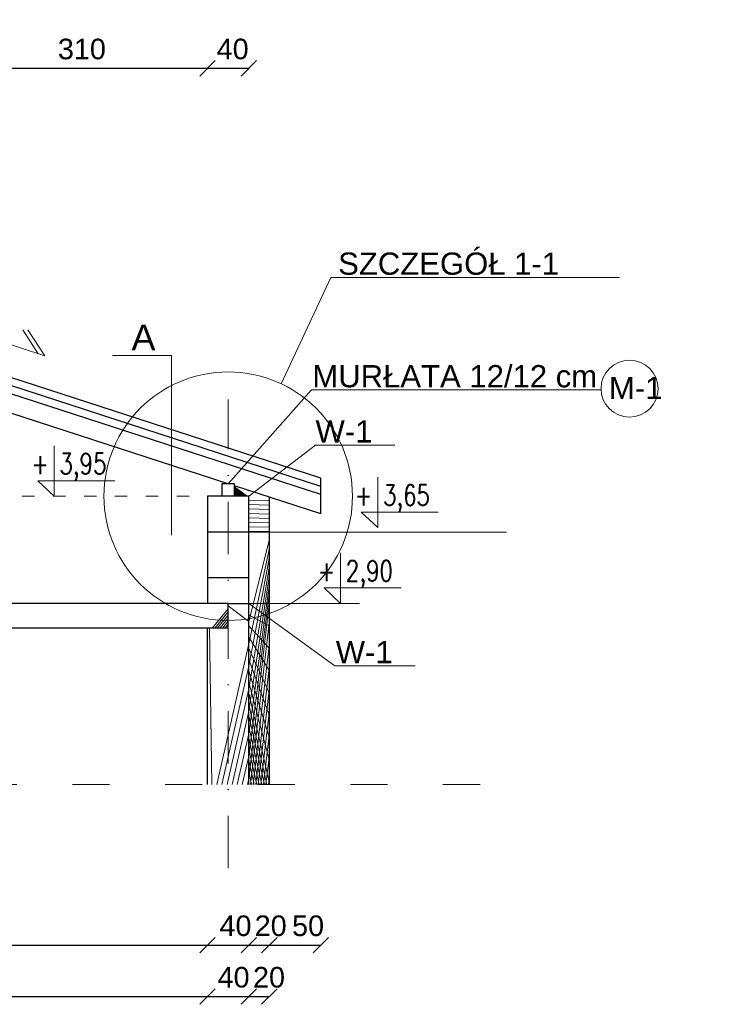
# Model space of a CAD drawing. Header units: millimetres. Extents: x 6528 to 149658, y 3342 to 12852.
# Tile 18 of 122: x 16235 to 16909, y 6283 to 7240. Entities that reach past the tile are written whole.
import ezdxf

# ---------------------------------------------------------------- set-up
doc = ezdxf.new("R2010")
doc.units = ezdxf.units.MM
doc.linetypes.add('ACAD_ISO03W100', pattern=[30, 12, -18])
doc.linetypes.add('DASHDOTX2', pattern=[50.8, 25.4, -12.7, 0, -12.7])
doc.layers.add('&_opisy_100', color=51, linetype='Continuous', lineweight=20)
doc.layers.add('R-TAB', color=1, linetype='Continuous')
doc.styles.add('Romans', font='romans.shx', dxfattribs={"width": 0.75})
doc.styles.get("Standard").update_dxf_attribs({"font": 'arial.ttf'})
doc.dimstyles.new('ISO-25', dxfattribs={"dimtxt": 2.5, "dimasz": 2.5, "dimexe": 1.25, "dimexo": 0.625, "dimtad": 1, "dimtxsty": 'Standard', "dimcen": 2.5, "dimadec": 0, "dimazin": 0, "dimtfac": 1, "dimtmove": 0, "dimatfit": 3, "dimfxl": 1, "dimarcsym": 0})

# ---------------------------------------------------------------- blocks, each defined once
blk = doc.blocks.new('_Oblique')
at = {"color": 0, "linetype": 'ByBlock', "lineweight": -2}
blk.add_line((-0.5, -0.5), (0.5, 0.5), dxfattribs=at)
blk = doc.blocks.new('*D460')
at = {"color": 0, "lineweight": -2, "transparency": 16777216}
blk.add_line((14977.56490238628, 6340.626144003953), (16417.56490238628, 6340.626144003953), dxfattribs=at)
at = {"layer": 'Defpoints', "color": 0, "transparency": 16777216}
for p in [(14977.56490238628, 6496.752217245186), (16417.56490238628, 6496.752215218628), (16417.56490238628, 6340.626144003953)]:
    blk.add_point(p, dxfattribs=at)
at = {"color": 0, "lineweight": -2, "transparency": 16777216, "xscale": 15, "yscale": 15, "zscale": 15, "rotation": 180}
blk.add_blockref('_Oblique', (14977.56490238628, 6340.626144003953), dxfattribs=at)
at = {"color": 0, "lineweight": -2, "transparency": 16777216, "xscale": 15, "yscale": 15, "zscale": 15}
blk.add_blockref('_Oblique', (16417.56490238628, 6340.626144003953), dxfattribs=at)
at = {"color": 0, "lineweight": 20, "transparency": 16777216, "insert": (15723.84019859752, 6359.299936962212), "char_height": 20, "attachment_point": 5}
blk.add_mtext('1440', dxfattribs=at)
blk = doc.blocks.new('*D461')
at = {"color": 0, "lineweight": -2, "transparency": 16777216}
blk.add_line((16417.56490238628, 6340.626144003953), (16457.56490214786, 6340.626144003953), dxfattribs=at)
at = {"layer": 'Defpoints', "color": 0, "transparency": 16777216}
for p in [(16417.56490238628, 6496.752217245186), (16457.56490214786, 6496.752217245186), (16457.56490214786, 6340.626144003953)]:
    blk.add_point(p, dxfattribs=at)
at = {"color": 0, "lineweight": -2, "transparency": 16777216, "xscale": 15, "yscale": 15, "zscale": 15, "rotation": 180}
blk.add_blockref('_Oblique', (16417.56490238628, 6340.626144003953), dxfattribs=at)
at = {"color": 0, "lineweight": -2, "transparency": 16777216, "xscale": 15, "yscale": 15, "zscale": 15}
blk.add_blockref('_Oblique', (16457.56490214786, 6340.626144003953), dxfattribs=at)
at = {"color": 0, "lineweight": 20, "transparency": 16777216, "insert": (16444.67415293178, 6359.299936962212), "char_height": 20, "attachment_point": 5}
blk.add_mtext('40', dxfattribs=at)
blk = doc.blocks.new('*D462')
at = {"color": 0, "lineweight": -2, "transparency": 16777216}
blk.add_line((16457.56490214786, 6340.626144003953), (16477.56490238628, 6340.626144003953), dxfattribs=at)
at = {"layer": 'Defpoints', "color": 0, "transparency": 16777216}
for p in [(16457.56490214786, 6496.752217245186), (16477.56490238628, 6496.752217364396), (16477.56490238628, 6340.626144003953)]:
    blk.add_point(p, dxfattribs=at)
at = {"color": 0, "lineweight": -2, "transparency": 16777216, "xscale": 15, "yscale": 15, "zscale": 15, "rotation": 180}
blk.add_blockref('_Oblique', (16457.56490214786, 6340.626144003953), dxfattribs=at)
at = {"color": 0, "lineweight": -2, "transparency": 16777216, "xscale": 15, "yscale": 15, "zscale": 15}
blk.add_blockref('_Oblique', (16477.56490238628, 6340.626144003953), dxfattribs=at)
at = {"color": 0, "lineweight": 20, "transparency": 16777216, "insert": (16478.85767467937, 6359.299936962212), "char_height": 20, "attachment_point": 5}
blk.add_mtext('20', dxfattribs=at)
blk = doc.blocks.new('*D463')
at = {"color": 0, "lineweight": -2, "transparency": 16777216}
blk.add_line((16477.56490238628, 6340.626144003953), (16527.5649026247, 6340.626144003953), dxfattribs=at)
at = {"layer": 'Defpoints', "color": 0, "transparency": 16777216}
for p in [(16527.5649026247, 6759.509444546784), (16477.56490238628, 6496.752217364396), (16527.5649026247, 6340.626144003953)]:
    blk.add_point(p, dxfattribs=at)
at = {"color": 0, "lineweight": -2, "transparency": 16777216, "xscale": 15, "yscale": 15, "zscale": 15, "rotation": 180}
blk.add_blockref('_Oblique', (16477.56490238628, 6340.626144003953), dxfattribs=at)
at = {"color": 0, "lineweight": -2, "transparency": 16777216, "xscale": 15, "yscale": 15, "zscale": 15}
blk.add_blockref('_Oblique', (16527.5649026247, 6340.626144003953), dxfattribs=at)
at = {"color": 0, "lineweight": 20, "transparency": 16777216, "insert": (16515.17382367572, 6359.299936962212), "char_height": 20, "attachment_point": 5}
blk.add_mtext('50', dxfattribs=at)
blk = doc.blocks.new('*D471')
at = {"color": 0, "lineweight": -2, "transparency": 16777216}
blk.add_line((15899.56490238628, 6290.626144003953), (16417.56490238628, 6290.626144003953), dxfattribs=at)
at = {"layer": 'Defpoints', "color": 0, "transparency": 16777216}
for p in [(15899.56490238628, 6496.752217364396), (16417.56490238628, 6496.752217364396), (16417.56490238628, 6290.626144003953)]:
    blk.add_point(p, dxfattribs=at)
at = {"color": 0, "lineweight": -2, "transparency": 16777216, "xscale": 15, "yscale": 15, "zscale": 15, "rotation": 180}
blk.add_blockref('_Oblique', (15899.56490238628, 6290.626144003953), dxfattribs=at)
at = {"color": 0, "lineweight": -2, "transparency": 16777216, "xscale": 15, "yscale": 15, "zscale": 15}
blk.add_blockref('_Oblique', (16417.56490238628, 6290.626144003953), dxfattribs=at)
at = {"color": 0, "lineweight": 20, "transparency": 16777216, "insert": (16128.58660205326, 6309.299936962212), "char_height": 20, "attachment_point": 5}
blk.add_mtext('518', dxfattribs=at)
blk = doc.blocks.new('*D472')
at = {"color": 0, "lineweight": -2, "transparency": 16777216}
blk.add_line((16417.56490238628, 6290.626144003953), (16457.56490238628, 6290.626144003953), dxfattribs=at)
at = {"layer": 'Defpoints', "color": 0, "transparency": 16777216}
for p in [(16417.56490238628, 6496.752217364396), (16457.56490238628, 6496.752217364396), (16457.56490238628, 6290.626144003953)]:
    blk.add_point(p, dxfattribs=at)
at = {"color": 0, "lineweight": -2, "transparency": 16777216, "xscale": 15, "yscale": 15, "zscale": 15, "rotation": 180}
blk.add_blockref('_Oblique', (16417.56490238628, 6290.626144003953), dxfattribs=at)
at = {"color": 0, "lineweight": -2, "transparency": 16777216, "xscale": 15, "yscale": 15, "zscale": 15}
blk.add_blockref('_Oblique', (16457.56490238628, 6290.626144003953), dxfattribs=at)
at = {"color": 0, "lineweight": 20, "transparency": 16777216, "insert": (16442.8232348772, 6309.299936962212), "char_height": 20, "attachment_point": 5}
blk.add_mtext('40', dxfattribs=at)
blk = doc.blocks.new('*D473')
at = {"color": 0, "lineweight": -2, "transparency": 16777216}
blk.add_line((16457.56490238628, 6290.626144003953), (16477.56490238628, 6290.626144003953), dxfattribs=at)
at = {"layer": 'Defpoints', "color": 0, "transparency": 16777216}
for p in [(16457.56490238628, 6496.752217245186), (16477.56490238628, 6496.752217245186), (16477.56490238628, 6290.626144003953)]:
    blk.add_point(p, dxfattribs=at)
at = {"color": 0, "lineweight": -2, "transparency": 16777216, "xscale": 15, "yscale": 15, "zscale": 15, "rotation": 180}
blk.add_blockref('_Oblique', (16457.56490238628, 6290.626144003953), dxfattribs=at)
at = {"color": 0, "lineweight": -2, "transparency": 16777216, "xscale": 15, "yscale": 15, "zscale": 15}
blk.add_blockref('_Oblique', (16477.56490238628, 6290.626144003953), dxfattribs=at)
at = {"color": 0, "lineweight": 20, "transparency": 16777216, "insert": (16477.23474510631, 6309.299936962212), "char_height": 20, "attachment_point": 5}
blk.add_mtext('20', dxfattribs=at)
blk = doc.blocks.new('*D479')
at = {"color": 0, "lineweight": -2, "transparency": 16777216}
blk.add_line((16107.58994921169, 7192.414376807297), (16417.56490238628, 7192.414376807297), dxfattribs=at)
at = {"layer": 'Defpoints', "color": 0, "transparency": 16777216}
for p in [(16417.56490238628, 7192.414376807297), (16107.58994921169, 6954.786382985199), (16417.56490238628, 6776.752217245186)]:
    blk.add_point(p, dxfattribs=at)
at = {"color": 0, "lineweight": -2, "transparency": 16777216, "xscale": 15, "yscale": 15, "zscale": 15, "rotation": 180}
blk.add_blockref('_Oblique', (16107.58994921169, 7192.414376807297), dxfattribs=at)
at = {"color": 0, "lineweight": -2, "transparency": 16777216, "xscale": 15, "yscale": 15, "zscale": 15}
blk.add_blockref('_Oblique', (16417.56490238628, 7192.414376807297), dxfattribs=at)
at = {"color": 0, "lineweight": 20, "transparency": 16777216, "insert": (16295.44537480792, 7211.088169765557), "char_height": 20, "attachment_point": 5}
blk.add_mtext('310', dxfattribs=at)
blk = doc.blocks.new('*D480')
at = {"color": 0, "lineweight": -2, "transparency": 16777216}
blk.add_line((16417.56490238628, 7192.414376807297), (16457.56490238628, 7192.414376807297), dxfattribs=at)
at = {"layer": 'Defpoints', "color": 0, "transparency": 16777216}
for p in [(16457.56490238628, 7192.414376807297), (16457.56490238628, 6776.752217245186), (16417.56490238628, 6741.752217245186)]:
    blk.add_point(p, dxfattribs=at)
at = {"color": 0, "lineweight": -2, "transparency": 16777216, "xscale": 15, "yscale": 15, "zscale": 15, "rotation": 180}
blk.add_blockref('_Oblique', (16417.56490238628, 7192.414376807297), dxfattribs=at)
at = {"color": 0, "lineweight": -2, "transparency": 16777216, "xscale": 15, "yscale": 15, "zscale": 15}
blk.add_blockref('_Oblique', (16457.56490238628, 7192.414376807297), dxfattribs=at)
at = {"color": 0, "lineweight": 20, "transparency": 16777216, "insert": (16441.92982634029, 7211.088169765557), "char_height": 20, "attachment_point": 5}
blk.add_mtext('40', dxfattribs=at)

msp = doc.modelspace()

# ---------------------------------------------------------------- hatches: boundary and pattern name
at = {"lineweight": 0}
h = msp.add_hatch(dxfattribs=at)
h.set_pattern_fill('ANSI37', color=256, scale=5, style=0)
h.set_pattern_definition([(45, (-1177874370.837085, -935732765.2886163), (-11.22532015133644, 11.22532015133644), []), (135, (-1177874370.837085, -935732765.2886163), (-11.22532015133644, -11.22532015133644), [])])
h.paths.add_polyline_path([(14937.5649026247, 6776.752217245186), (14951.56490238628, 6776.752217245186), (14951.56490238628, 6786.80269927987), (14917.56490238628, 6775.755429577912), (14917.56490238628, 6496.752217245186), (14937.5649026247, 6496.752217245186)])
h.paths.add_polyline_path([(16477.56490238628, 6741.752217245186), (16457.56490238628, 6741.752217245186), (16457.56490238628, 6672.622778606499), (16477.56490238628, 6672.622778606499)])
h.paths.add_polyline_path([(16457.56490238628, 6741.752217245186), (16477.56490238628, 6741.752217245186), (16477.56490238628, 6775.755429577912), (16443.56490238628, 6786.80269927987), (16443.56490238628, 6776.752217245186), (16457.56490238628, 6776.752217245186)])
h.paths.add_polyline_path([(16477.56490238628, 6672.622778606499), (16457.56490238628, 6672.622778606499), (16457.56490238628, 6496.752217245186), (16477.56490238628, 6496.752217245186)])
h = msp.add_hatch(dxfattribs=at)
h.set_pattern_fill('ANSI31', color=256, scale=5, style=0)
h.set_pattern_definition([(45, (-1177874370.837085, -935732765.2886163), (-11.22532015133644, 11.22532015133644), [])])
h.paths.add_polyline_path([(15869.56490238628, 6707.622778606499), (15833.56490238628, 6707.622778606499), (15833.56490238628, 6707.531140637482), (15850.56490238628, 6706.752217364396), (15850.15339525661, 6682.771072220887), (15831.15339549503, 6683.64163346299), (15831.5649026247, 6496.752217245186), (15869.56490238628, 6496.752217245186)])
h.paths.add_polyline_path([(15899.56490238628, 6648.62277848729), (15887.06490238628, 6648.62277848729), (15887.06490238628, 6672.622778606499), (15874.56490238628, 6672.622778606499), (15874.56490238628, 6496.752217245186), (15899.56490238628, 6496.752217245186)])
h.paths.add_polyline_path([(16457.56490238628, 6672.622778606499), (16437.56490238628, 6672.622778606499), (16437.56490238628, 6648.62277848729), (16417.5649026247, 6648.62277848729), (16417.56490238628, 6496.752217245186), (16457.56490238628, 6496.752217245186)])

# ---------------------------------------------------------------- linework, layer by layer
at = {"layer": '&_opisy_100', "color": 0}
for points in [[(16268.56992085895, 6825.749133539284), (16268.56992085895, 6776.752217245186), (16252.50677641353, 6791.785314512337), (16327.37767919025, 6791.785314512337)], [(16268.56992085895, 6825.749133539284), (16268.56992085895, 6776.752217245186), (16252.50677641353, 6791.785314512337), (16327.37767919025, 6791.785314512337)], [(16582.82869442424, 6795.194202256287), (16582.82869442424, 6746.197285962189), (16566.76554997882, 6761.23038322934), (16641.63645275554, 6761.23038322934)], [(16582.82869442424, 6795.194202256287), (16582.82869442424, 6746.197285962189), (16566.76554997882, 6761.23038322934), (16641.63645275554, 6761.23038322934)], [(16546.80800326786, 6721.619694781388), (16546.80800326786, 6672.62277848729), (16530.74485882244, 6687.655875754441), (16605.61576159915, 6687.655875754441)], [(16546.80800326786, 6721.619694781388), (16546.80800326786, 6672.62277848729), (16530.74485882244, 6687.655875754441), (16605.61576159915, 6687.655875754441)]]:
    msp.add_lwpolyline(points, dxfattribs=at)
at = {"lineweight": 30}
for p, q in [((16527.56490238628, 6794.207697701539), (15697.56490238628, 7063.891045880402)), ((16527.56490238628, 6786.321731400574), (15697.56490238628, 7056.005079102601)), ((16527.56490238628, 6778.435764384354), (15697.56490238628, 7048.119112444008)), ((16437.56490286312, 6788.752217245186), (16113.56490190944, 6894.026199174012)), ((16527.5649026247, 6759.509444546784), (16527.56490238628, 6794.207698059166)), ((16431.56490238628, 6788.752217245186), (16431.56490238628, 6776.752217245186)), ((16443.56490238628, 6788.752217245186), (16431.56490238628, 6788.752217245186)), ((16443.56490238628, 6776.752217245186), (16443.56490238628, 6788.752217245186)), ((16527.5649026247, 6759.509444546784), (16443.56490238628, 6786.80269927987)), ((16457.56490238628, 6776.752217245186), (16417.56490238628, 6776.752217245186)), ((16417.56490238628, 6776.752217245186), (16417.56490238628, 6672.62277848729)), ((16457.56490238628, 6672.622778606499), (16457.56490238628, 6776.752217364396)), ((16477.56490238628, 6496.752217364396), (16477.56490238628, 6775.755429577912)), ((16457.56490238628, 6741.752217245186), (16417.56490238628, 6741.752217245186)), ((16417.56490238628, 6697.62277848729), (16457.56490238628, 6697.622778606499)), ((16437.56490238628, 6672.622778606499), (15887.06490238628, 6672.622778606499)), ((16437.56490214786, 6648.622778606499), (16437.56490238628, 6672.622778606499)), ((16437.56490238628, 6672.622778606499), (16457.56490238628, 6672.622778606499)), ((16457.56490238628, 6496.752217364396), (16457.56490238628, 6672.622778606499)), ((16437.56490238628, 6648.622778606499), (15887.06490238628, 6648.622778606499)), ((16417.56490238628, 6496.752217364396), (16417.5649026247, 6648.622778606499))]:
    msp.add_line(p, q, dxfattribs=at)
at = {"lineweight": 0}
for p, q in [((16537.41102202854, 6989.295692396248), (16488.89248856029, 6886.013784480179)), ((16537.41102202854, 6989.295692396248), (16817.72236045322, 6989.330429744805)), ((16259.47523125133, 6913.112734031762), (16051.97523125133, 6980.533571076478)), ((16253.14297707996, 6915.170208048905), (16238.10119231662, 6938.40007348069)), ((16259.47523125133, 6913.112734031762), (16243.10119231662, 6938.40007348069)), ((16325.22108252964, 6913.505261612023), (16382.66943033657, 6913.505261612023)), ((16382.66943033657, 6738.768881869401), (16382.66943033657, 6913.505261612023)), ((16437.56490286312, 6788.752217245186), (16518.41082414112, 6879.938258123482)), ((16518.41082414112, 6879.938258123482), (16799.74725540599, 6879.972995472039)), ((16457.56490238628, 6776.752217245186), (16522.4163239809, 6826.318898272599)), ((16521.48925217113, 6826.318486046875), (16599.61446984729, 6826.353223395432)), ((16457.56490238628, 6741.752217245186), (16708.09248646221, 6741.752217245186)), ((16457.56490238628, 6672.622778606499), (16565.09263833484, 6672.622778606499)), ((16541.15664227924, 6611.928308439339), (16457.56490238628, 6672.622778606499)), ((16541.15664227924, 6611.928308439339), (16619.2818599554, 6611.963045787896))]:
    msp.add_line(p, q, dxfattribs=at)
at = {"linetype": 'DASHDOTX2', "lineweight": 0, "ltscale": 2}
msp.add_line((16437.56490214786, 6415.491174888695), (16437.56490214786, 6870.774286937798), dxfattribs=at)
at = {"linetype": 'ACAD_ISO03W100', "lineweight": 0}
msp.add_line((14977.56490238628, 6776.752217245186), (16417.56490238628, 6776.752217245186), dxfattribs=at)
at = {"linetype": 'ACAD_ISO03W100', "lineweight": 0, "ltscale": 3}
msp.add_line((14576.23766001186, 6496.752217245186), (16711.13990887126, 6496.752217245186), dxfattribs=at)
at = {"lineweight": 0}
for centre, radius in [((16827.49123962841, 6881.218910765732), 27.66691274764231), ((16437.56490238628, 6776.752217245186), 120.7170706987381)]:
    msp.add_circle(centre, radius, dxfattribs=at)

# ---------------------------------------------------------------- texts
at = {"layer": '&_opisy_100', "color": 0, "char_height": 20.25, "width": 420.6382812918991, "attachment_point": 1, "rotation": 359.99999780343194, "style": 'Romans'}
for s, insert in [('\\A1;+ 3,95', (16246.3832043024, 6818.443875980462)), ('\\A1;+ 3,65', (16560.64197786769, 6787.888944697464)), ('\\A1;+ 2,90', (16524.62128671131, 6714.314437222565))]:
    msp.add_mtext(s, dxfattribs=dict(at, insert=insert))
at = {"insert": (16343.64118298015, 6918.48177928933), "char_height": 25, "attachment_point": 7}
msp.add_mtext_dynamic_manual_height_columns('A', width=68.36028754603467, gutter_width=12.5, heights=[0], dxfattribs=at)
at = {"layer": 'R-TAB', "color": 0, "ltscale": 24, "attachment_point": 1}
for s, insert, char_height, width in [('\\pi260.37642;PRZEKRÓJ PRZEZ \\P\\pi34.60902;KONSTRUKCJĘ DACHU B-B\\P\\pi577.59163; 1:100', (16745.23826082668, 7636.606107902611), 75, 1441.472483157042), ('\\A1;SZCZEGÓŁ 1-1', (16544.39338549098, 7013.474429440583), 21.6, 490.7206424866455), ('\\A1;MURŁATA 12/12 cm', (16519.33789595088, 6904.116995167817), 21.6, 490.7206424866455), ('M-1', (16807.46772607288, 6892.626591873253), 21.6, 490.7206424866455), ('W-1', (16522.4163239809, 6850.49722309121), 21.6, 490.7206424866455), ('W-1', (16542.08371408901, 6636.107045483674), 21.6, 490.7206424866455)]:
    msp.add_mtext(s, dxfattribs=dict(at, insert=insert, char_height=char_height, width=width))

# ---------------------------------------------------------------- dimensions: what is measured, and where the dimension line sits
at = {"lineweight": 20}
for base, p1, p2, override, picture, middle in [((16417.56490238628, 7192.414376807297), (16107.58994921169, 6954.786382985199), (16417.56490238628, 6776.752217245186), {"dimtxt": 20, "dimasz": 15, "dimdec": 0, "dimblk1": 'Oblique', "dimblk2": 'Oblique', "dimsah": 1, "dimse1": 1, "dimse2": 1, "dimtmove": 2}, '*D479', (16295.44537480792, 7211.088169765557)), ((16457.56490238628, 7192.414376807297), (16417.56490238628, 6741.752217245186), (16457.56490238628, 6776.752217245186), {"dimtxt": 20, "dimasz": 15, "dimdec": 0, "dimblk1": 'Oblique', "dimblk2": 'Oblique', "dimsah": 1, "dimse1": 1, "dimse2": 1, "dimtmove": 2}, '*D480', (16441.92982634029, 7211.088169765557)), ((16527.5649026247, 6340.626144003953), (16477.56490238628, 6496.752217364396), (16527.5649026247, 6759.509444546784), {"dimtxt": 20, "dimasz": 15, "dimblk1": 'Oblique', "dimblk2": 'Oblique', "dimsah": 1, "dimse1": 1, "dimse2": 1, "dimtmove": 2}, '*D463', (16515.17382367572, 6359.299936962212)), ((16417.56490238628, 6340.626144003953), (14977.56490238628, 6496.752217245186), (16417.56490238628, 6496.752215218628), {"dimtxt": 20, "dimasz": 15, "dimblk1": 'Oblique', "dimblk2": 'Oblique', "dimsah": 1, "dimse1": 1, "dimse2": 1, "dimtmove": 2}, '*D460', (15723.84019859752, 6359.299936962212)), ((16417.56490238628, 6290.626144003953), (15899.56490238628, 6496.752217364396), (16417.56490238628, 6496.752217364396), {"dimtxt": 20, "dimasz": 15, "dimblk1": 'Oblique', "dimblk2": 'Oblique', "dimsah": 1, "dimse1": 1, "dimse2": 1, "dimtmove": 2}, '*D471', (16128.58660205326, 6309.299936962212)), ((16457.56490214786, 6340.626144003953), (16417.56490238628, 6496.752217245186), (16457.56490214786, 6496.752217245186), {"dimtxt": 20, "dimasz": 15, "dimblk1": 'Oblique', "dimblk2": 'Oblique', "dimsah": 1, "dimse1": 1, "dimse2": 1, "dimtmove": 2}, '*D461', (16444.67415293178, 6359.299936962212)), ((16457.56490238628, 6290.626144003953), (16417.56490238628, 6496.752217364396), (16457.56490238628, 6496.752217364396), {"dimtxt": 20, "dimasz": 15, "dimblk1": 'Oblique', "dimblk2": 'Oblique', "dimsah": 1, "dimse1": 1, "dimse2": 1, "dimtmove": 2}, '*D472', (16442.8232348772, 6309.299936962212)), ((16477.56490238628, 6340.626144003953), (16457.56490214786, 6496.752217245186), (16477.56490238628, 6496.752217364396), {"dimtxt": 20, "dimasz": 15, "dimblk1": 'Oblique', "dimblk2": 'Oblique', "dimsah": 1, "dimse1": 1, "dimse2": 1, "dimtmove": 2}, '*D462', (16478.85767467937, 6359.299936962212)), ((16477.56490238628, 6290.626144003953), (16457.56490238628, 6496.752217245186), (16477.56490238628, 6496.752217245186), {"dimtxt": 20, "dimasz": 15, "dimblk1": 'Oblique', "dimblk2": 'Oblique', "dimsah": 1, "dimse1": 1, "dimse2": 1, "dimtmove": 2}, '*D473', (16477.23474510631, 6309.299936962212))]:
    dim = msp.add_linear_dim(base=base, p1=p1, p2=p2, dimstyle='ISO-25', override=override, dxfattribs=at)
    dim.commit()
    dim.dimension.update_dxf_attribs({"geometry": picture, "text_midpoint": middle, "dimtype": 160})

doc.saveas('drawing.dxf')
